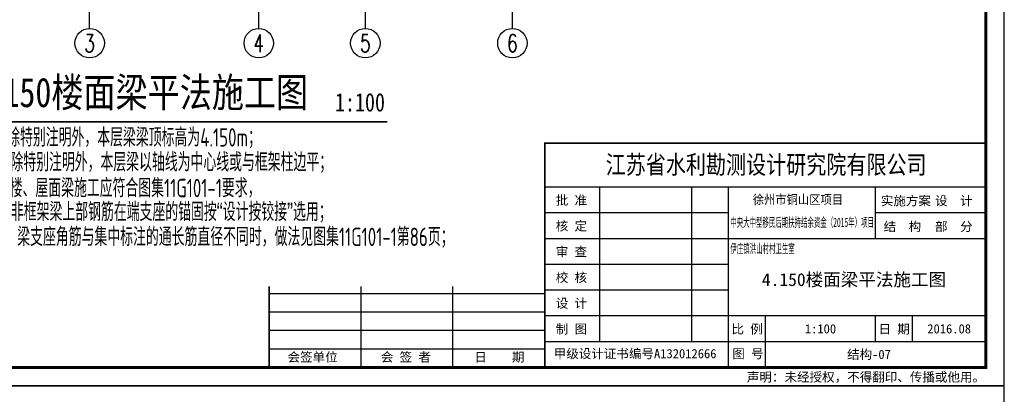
# Model space of a CAD drawing. Extents: x 4550910 to 19796140, y 148416 to 4611575.
# Tile 22 of 49: x 9702903 to 9729688, y 2130003 to 2140185. Entities that reach past the tile are written whole.
import ezdxf
from ezdxf.enums import TextEntityAlignment as Align

# ---------------------------------------------------------------- set-up
doc = ezdxf.new("R2010")
doc.units = 0
doc.header["$LTSCALE"] = 1000
doc.layers.get('0').update_dxf_attribs({"linetype": 'CONTINUOUS'})
for name, color, linetype in [('AXIS_DIM', 3, 'CONTINUOUS'), ('AXIS_NUM', 7, 'CONTINUOUS'), ('TEXT', 7, 'CONTINUOUS'), ('图框', 7, 'CONTINUOUS')]:
    doc.layers.add(name, color=color, linetype=linetype)
doc.styles.add('-黑体', font='SIMHEI.TTF', dxfattribs={"width": 0.8})
doc.styles.add('ST', font='SimSun.ttf')
doc.styles.add('TSSD_Axis', font='Complex.shx', dxfattribs={"width": 0.7, "bigfont": 'hztxt.shx'})
doc.styles.add('TSSD_Norm', font='Tssdeng.shx', dxfattribs={"bigfont": 'hztxt.shx'})

# ---------------------------------------------------------------- blocks, each defined once
blk = doc.blocks.new('ts_axno')
at = {"color": 0, "linetype": 'ByBlock', "lineweight": -2}
blk.add_circle((0, 0), 0.5, dxfattribs=at)
at = {"color": 0, "linetype": 'ByBlock', "lineweight": -2, "style": 'TSSD_Axis', "width": 0.7}
blk.add_attdef('A', text='', height=0.6, dxfattribs=at).set_placement((0, 0), align=Align.MIDDLE_CENTER)

msp = doc.modelspace()

# ---------------------------------------------------------------- linework, layer by layer
at = {"layer": 'AXIS_DIM'}
for p, q in [((9704806.4, 2139946.4), (9704806.4, 2141546.4)), ((9709406.4, 2139946.4), (9709406.4, 2141546.4)), ((9712306.4, 2139946.4), (9712306.4, 2141546.4)), ((9716306.4, 2139946.4), (9716306.4, 2141546.4))]:
    msp.add_line(p, q, dxfattribs=at)
at = {"layer": 'TEXT', "const_width": 50}
msp.add_lwpolyline([(9700276.7, 2137408.8), (9712907.7, 2137408.8)], dxfattribs=at)
at = {"layer": '图框'}
for p, q in [((9729188.3, 2135632.6), (9717188.3, 2135632.6)), ((9718688.3, 2131432.6), (9718688.3, 2135632.6)), ((9721188.3, 2131432.6), (9721188.3, 2135632.6)), ((9722188.3, 2130732.6), (9722188.3, 2135632.6)), ((9726188.3, 2134232.6), (9726188.3, 2135632.6)), ((9722188.3, 2134932.6), (9717188.3, 2134932.6)), ((9729188.3, 2134932.6), (9726188.3, 2134932.6)), ((9729188.3, 2134232.6), (9717188.3, 2134232.6)), ((9722188.3, 2133532.6), (9717188.3, 2133532.6)), ((9712188.3, 2130732.6), (9712188.3, 2132932.6)), ((9714688.3, 2130732.6), (9714688.3, 2132932.6)), ((9717188.3, 2132732.6), (9709688.3, 2132732.6)), ((9722188.3, 2132832.6), (9717188.3, 2132832.6)), ((9717188.3, 2132232.6), (9709688.3, 2132232.6)), ((9729188.3, 2132132.6), (9717188.3, 2132132.6)), ((9723188.3, 2130732.6), (9723188.3, 2132132.6)), ((9726188.3, 2131432.6), (9726188.3, 2132132.6)), ((9726188.3, 2131432.6), (9726188.3, 2132132.6)), ((9727188.3, 2131432.6), (9727188.3, 2132132.6)), ((9717188.3, 2131732.6), (9709688.3, 2131732.6)), ((9729188.3, 2131432.6), (9717188.3, 2131432.6)), ((9717188.3, 2131232.6), (9709688.3, 2131232.6))]:
    msp.add_line(p, q, dxfattribs=at)
at = {"layer": '图框', "color": 4}
for points in [[(9729688.3, 2159932.6), (9687688.3, 2159932.6), (9687688.3, 2130232.6), (9729688.3, 2130232.6)], [(9729688.3, 2130232.6), (9687688.3, 2130232.6), (9687688.3, 2100532.6), (9729688.3, 2100532.6)]]:
    msp.add_lwpolyline(points, close=True, dxfattribs=at)
at = {"layer": '图框', "color": 4, "const_width": 80}
msp.add_lwpolyline([(9690188.3, 2130732.6), (9729188.3, 2130732.6), (9729188.3, 2159432.6), (9690188.3, 2159432.6)], close=True, dxfattribs=at)
at = {"layer": '图框', "const_width": 45}
for points in [[(9717188.3, 2130732.6), (9717188.3, 2136832.6), (9729188.3, 2136832.6)], [(9709688.3, 2130732.6), (9709688.3, 2132932.6)]]:
    msp.add_lwpolyline(points, dxfattribs=at)

# ---------------------------------------------------------------- block references
at = {"layer": 'AXIS_NUM'}
ref = msp.add_blockref('ts_axno', (9704806.4, 2139546.4), dxfattribs=dict(at, xscale=800, yscale=800, zscale=800))
ref.add_attrib('3', '3', dxfattribs={"height": 480, "style": 'TSSD_Axis', "width": 0.7}).set_placement((9704806.4, 2139546.4), align=Align.MIDDLE_CENTER)
ref = msp.add_blockref('ts_axno', (9709406.4, 2139546.4), dxfattribs=dict(at, xscale=800, yscale=800, zscale=800))
ref.add_attrib('4', '4', dxfattribs={"height": 480, "style": 'TSSD_Axis', "width": 0.7}).set_placement((9709406.4, 2139546.4), align=Align.MIDDLE_CENTER)
ref = msp.add_blockref('ts_axno', (9712306.4, 2139546.4), dxfattribs=dict(at, xscale=800, yscale=800, zscale=800))
ref.add_attrib('5', '5', dxfattribs={"height": 480, "style": 'TSSD_Axis', "width": 0.7}).set_placement((9712306.4, 2139546.4), align=Align.MIDDLE_CENTER)
ref = msp.add_blockref('ts_axno', (9716306.4, 2139546.4), dxfattribs=dict(at, xscale=800, yscale=800, zscale=800))
ref.add_attrib('6', '6', dxfattribs={"height": 480, "style": 'TSSD_Axis', "width": 0.7}).set_placement((9716306.4, 2139546.4), align=Align.MIDDLE_CENTER)

# ---------------------------------------------------------------- texts
at = {"layer": 'TEXT', "style": '-黑体', "width": 0.8}
for s, height, p in [('4.150楼面梁平法施工图', 800, (9706169.1, 2137809.3)), ('1:100', 500, (9712160, 2137690.3))]:
    msp.add_text(s, height=height, dxfattribs=at).set_placement(p, align=Align.CENTER)
at = {"layer": 'TEXT', "style": 'TSSD_Norm', "width": 0.7}
for s, p in [('注：1) 除特别注明外，本层梁梁顶标高为4.150m；', (9701358.9, 2136735.8)), ('2) 除特别注明外，本层梁以轴线为中心线或与框架柱边平；', (9702086.4, 2136061)), ('3) 楼、屋面梁施工应符合图集11G101-1要求，', (9702058.1, 2135359)), ('非框架梁上部钢筋在端支座的锚固按“设计按铰接”选用；', (9702664.6, 2134710.6)), ('    梁支座角筋与集中标注的通长筋直径不同时，做法见图集11G101-1第86页；', (9701987.5, 2134032.1))]:
    msp.add_text(s, height=500, dxfattribs=at).set_placement(p)
at = {"layer": '图框', "style": 'ST', "width": 0.8}
msp.add_text('江苏省水利勘测设计研究院有限公司', height=500, dxfattribs=at).set_placement((9718844.4, 2135995.1))
at = {"layer": '图框', "style": 'ST'}
for s, p in [('批 准', (9717486.4, 2135152.6)), ('实施方案', (9726329.1, 2135137.9)), ('设  计', (9727804.5, 2135137.9)), ('核 定', (9717486.4, 2134452.6)), ('结  构', (9726404.5, 2134437.9)), ('部  分', (9727804.5, 2134437.9)), ('审 查', (9717486.4, 2133752.6)), ('校 核', (9717486.4, 2133052.6)), ('设 计', (9717486.4, 2132352.6)), ('制 图', (9717486.4, 2131652.6)), ('比 例', (9722266.3, 2131652.6)), ('日 期', (9726266.3, 2131652.6)), ('甲级设计证书编号A132012666', (9717430.5, 2130982.9)), ('会签单位', (9710190.7, 2130889.8)), ('会 签 者', (9712726.1, 2130889.8)), ('日    期', (9715272.3, 2130889.8)), ('图 号', (9722288.3, 2130982.9)), ('声明：未经授权，不得翻印、传播或他用。', (9722685.3, 2130347.2))]:
    msp.add_text(s, height=250, dxfattribs=at).set_placement(p)
for s, width, p in [('徐州市铜山区项目 ', 0.9, (9724150.2, 2135171.7)), ('中央大中型移民后期扶持结余资金（2015年）项目', 0.5, (9724188.5, 2134552.6))]:
    msp.add_text(s, height=250, dxfattribs=dict(at, width=width)).set_placement(p, align=Align.CENTER)
at = {"layer": '图框', "style": 'ST', "width": 0.5}
msp.add_text('伊庄镇洪山村村卫生室', height=250, dxfattribs=at).set_placement((9723112.7, 2133963.8), align=Align.MIDDLE_CENTER)
at = {"layer": '图框', "style": 'ST'}
for s, height, p in [('4.150楼面梁平法施工图', 350, (9725598.7, 2133120.9)), ('1:100', 250, (9724688.5, 2131782.6)), ('2016.08', 250, (9728188.3, 2131782.6)), (' 结构-07', 250, (9725921.5, 2131086.9))]:
    msp.add_text(s, height=height, dxfattribs=at).set_placement(p, align=Align.MIDDLE_CENTER)

doc.saveas('drawing.dxf')
